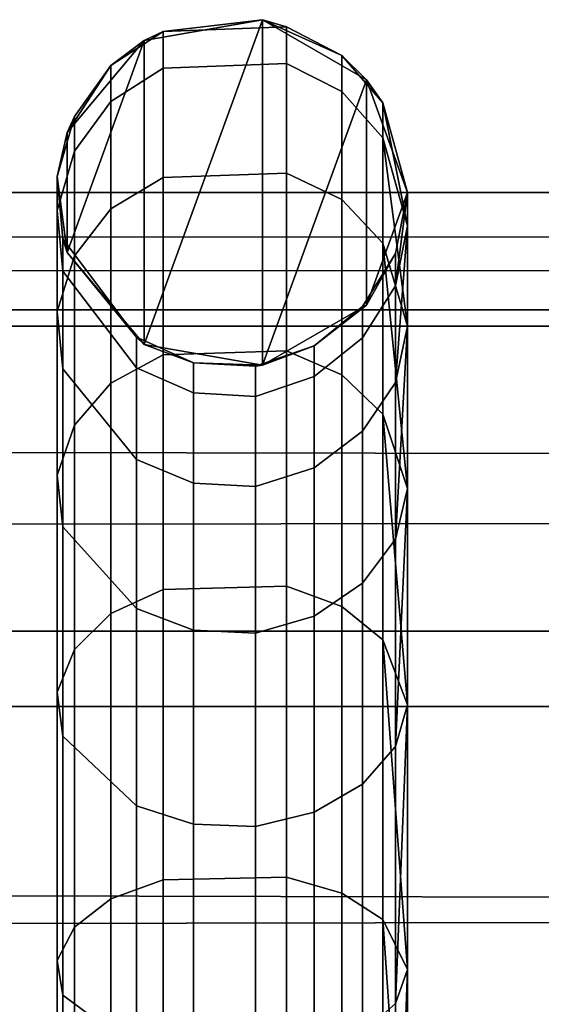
# Model space of a CAD drawing. Header units: inches. Extents: x 0 to 69, y -28.1 to 0.
# Tile 215 of 256: x 23.065 to 23.213, y -0.231 to 0.049. Entities that reach past the tile are written whole.
import ezdxf

# ---------------------------------------------------------------- set-up
doc = ezdxf.new("R2010")
doc.units = ezdxf.units.IN
doc.header["$LTSCALE"] = 0.03937
doc.header["$MEASUREMENT"] = 0
doc.layers.add('A-FURN-3-ST-BK', color=151, linetype='Continuous')
doc.layers.add('A-FURN-3-ST-SEAM', color=250, linetype='Continuous')

msp = doc.modelspace()

# ---------------------------------------------------------------- meshes
at = {"layer": 'A-FURN-3-ST-BK'}
mesh = msp.add_polyface(dxfattribs=at)
corners = [(0.25, -5.41282, 31.54639), (68.75, -5.41282, 31.54639), (0.25, -5.27961, 31.89073), (68.75, -5.27961, 31.89073), (0.25, -5.08536, 32.20472), (68.75, -5.08536, 32.20472), (0.25, -4.83671, 32.47764), (68.75, -4.83671, 32.47764), (0.25, -4.54213, 32.70022), (68.75, -4.54213, 32.70022), (0.25, -4.21165, 32.86484), (68.75, -4.21165, 32.86484), (0.25, -3.85654, 32.96592), (68.75, -3.85654, 32.96592), (0.25, -3.48891, 33), (68.75, -0.5, 33), (0.25, -0.5, 33), (0.25, -0.30866, 32.96194), (68.75, -0.30866, 32.96194), (0.25, -0.14645, 32.85355), (68.75, -0.14645, 32.85355), (0.25, -0.03806, 32.69134), (68.75, -0.03806, 32.69134), (0.25, 0, 32.5), (68.75, 0, 5.25), (0.25, 0, 5.25), (0.25, -0.03349, 5.125), (68.75, -0.03349, 5.125), (0.25, -0.125, 5.03349), (68.75, -0.125, 5.03349), (0.25, -0.25, 5), (68.75, -4.10019, 5), (0.25, -4.10019, 5), (0.125, -0.03349, 32.5), (0.125, -0.32148, 32.931), (0.125, -0.17013, 32.82987), (0.125, -0.069, 32.67852), (0.125, -3.48891, 32.96651), (0.125, -5.24962, 31.87582), (0.125, -5.05862, 32.18454), (0.125, -4.81414, 32.4529), (0.125, -4.52449, 32.67174), (0.125, -4.19955, 32.83361), (0.125, -3.85039, 32.933), (0.125, -9.04699, 18.62745), (0.25, -9.07921, 18.6366), (0.25, -9.09608, 18.45367), (0.125, -9.06273, 18.45678), (0.25, -9.04575, 18.277), (0.125, -9.01577, 18.29194), (0.25, -8.935, 18.13043), (0.125, -8.91245, 18.15519), (0.25, -8.7788, 18.03375), (0.125, -8.76671, 18.06498), (0.25, -8.59823, 18), (0.16283, -0.0325, 5.16283), (0.24402, -0.04511, 5.10687), (0.18779, -0.13546, 5.03667), (0.18776, -4.21471, 5.03666), (0.25, -4.22514, 5.03346), (0.24394, -4.30505, 5.10684), (0.25, -4.31663, 5.12489), (0.16289, -4.31764, 5.16266), (0.25, -4.35019, 5.24981), (0.25, -4.35916, 16.90085), (68.75, -4.35916, 16.90085), (0.25, -4.39682, 17.18538), (68.75, -4.39682, 17.18538), (0.25, -4.50681, 17.45049), (68.75, -4.50681, 17.45049), (0.25, -4.68164, 17.67812), (68.75, -4.68164, 17.67812), (0.25, -4.9094, 17.85277), (68.75, -4.9094, 17.85277), (0.25, -5.17459, 17.96255), (68.75, -5.17459, 17.96255), (0.25, -5.45916, 18), (68.75, -4.22514, 5.03346), (68.75, -4.31663, 5.12489), (68.75, -8.59823, 18), (68.75, -8.7788, 18.03375), (68.75, -8.935, 18.13043), (68.75, -9.04575, 18.277), (68.75, -9.09608, 18.45367)]
mesh.append_faces([[corners[k] for k in face] for face in [(0, 1, 2), (2, 3, 4), (4, 5, 6), (6, 7, 8), (8, 9, 10), (10, 11, 12), (12, 13, 14), (14, 15, 16), (16, 15, 17), (17, 18, 19), (19, 20, 21), (21, 22, 23), (23, 24, 25), (25, 24, 26), (26, 27, 28), (28, 29, 30), (30, 31, 32), (25, 33, 23), (34, 16, 17), (35, 17, 19), (36, 19, 21), (33, 21, 23), (16, 37, 14), (37, 12, 14), (38, 0, 2), (39, 2, 4), (40, 4, 6), (41, 6, 8), (42, 8, 10), (43, 10, 12), (0, 44, 45), (45, 44, 46), (46, 47, 48), (48, 49, 50), (50, 51, 52), (52, 53, 54), (55, 25, 26), (55, 26, 56), (56, 26, 28), (56, 28, 57), (57, 28, 30), (58, 32, 59), (58, 59, 60), (60, 59, 61), (60, 61, 62), (62, 61, 63), (64, 65, 66), (66, 67, 68), (68, 69, 70), (70, 71, 72), (72, 73, 74), (74, 75, 76), (63, 65, 64), (32, 31, 59), (59, 77, 61), (61, 78, 63), (45, 1, 0), (54, 79, 52), (52, 80, 50), (50, 81, 48), (48, 82, 46), (46, 83, 45), (76, 79, 54)]])
mesh = msp.add_polyface(dxfattribs=at)
corners = [(68.75, 0, 32.5), (68.875, -0.03349, 5.25), (68.75, 0, 5.25), (68.75, -0.5, 33), (68.875, -0.5, 32.96651), (68.75, -0.30866, 32.96194), (68.875, -0.32148, 32.931), (68.75, -0.14645, 32.85355), (68.875, -0.17013, 32.82987), (68.75, -0.03806, 32.69134), (68.875, -0.069, 32.67852), (68.75, -3.48891, 33), (68.75, -5.41282, 31.54639), (68.875, -5.38061, 31.53724), (68.75, -5.27961, 31.89073), (68.875, -5.24962, 31.87582), (68.75, -5.08536, 32.20472), (68.875, -5.05862, 32.18454), (68.75, -4.83671, 32.47764), (68.875, -4.81414, 32.4529), (68.75, -4.54213, 32.70022), (68.875, -4.52449, 32.67174), (68.75, -4.21165, 32.86484), (68.875, -4.19955, 32.83361), (68.75, -3.85654, 32.96592), (68.875, -3.85039, 32.933), (68.75, -9.07921, 18.6366), (68.75, -4.35019, 5.24981), (68.875, -4.32566, 16.90087), (68.75, -4.35916, 16.90085), (68.875, -4.35425, 17.15295), (68.75, -4.39682, 17.18538), (68.875, -4.43818, 17.39237), (68.75, -4.50681, 17.45049), (68.875, -4.57327, 17.60711), (68.75, -4.68164, 17.67812), (68.81221, -0.13546, 5.03667), (68.75, -0.25, 5), (68.75, -0.125, 5.03349), (68.75598, -0.04511, 5.10687), (68.75, -0.03349, 5.125), (68.83717, -0.0325, 5.16283), (68.83711, -4.31764, 5.16266), (68.75, -4.31663, 5.12489), (68.75606, -4.30505, 5.10684), (68.75, -4.22514, 5.03346), (68.81224, -4.21471, 5.03666), (68.75, -4.10019, 5), (0.25, -5.27961, 31.89073), (0.25, -5.08536, 32.20472), (0.25, -4.83671, 32.47764), (0.25, -4.54213, 32.70022), (0.25, -4.21165, 32.86484), (0.25, -3.85654, 32.96592), (0.25, -3.48891, 33), (0.25, -0.30866, 32.96194), (0.25, -0.14645, 32.85355), (0.25, -0.03806, 32.69134), (0.25, 0, 32.5), (0.25, -0.03349, 5.125), (0.25, -0.125, 5.03349), (0.25, -0.25, 5), (0.25, -4.39682, 17.18538), (0.25, -4.50681, 17.45049), (0.25, -4.68164, 17.67812), (0.25, -4.9094, 17.85277), (68.75, -4.9094, 17.85277), (0.25, -5.17459, 17.96255), (68.75, -5.17459, 17.96255), (0.25, -5.45916, 18), (68.75, -5.45916, 18), (0.25, -4.35019, 5.24981), (0.25, -4.22514, 5.03346), (0.25, -4.31663, 5.12489), (0.25, -9.07921, 18.6366), (0.25, -8.7788, 18.03375), (68.75, -8.59823, 18), (68.75, -8.7788, 18.03375), (0.25, -8.935, 18.13043), (68.75, -8.935, 18.13043), (0.25, -9.04575, 18.277), (68.75, -9.04575, 18.277), (0.25, -9.09608, 18.45367), (68.75, -9.09608, 18.45367)]
mesh.append_faces([[corners[k] for k in face] for face in [(0, 1, 2), (3, 4, 5), (5, 6, 7), (7, 8, 9), (9, 10, 0), (3, 11, 4), (12, 13, 14), (14, 15, 16), (16, 17, 18), (18, 19, 20), (20, 21, 22), (22, 23, 24), (24, 25, 11), (12, 26, 13), (27, 28, 29), (29, 30, 31), (31, 32, 33), (33, 34, 35), (36, 37, 38), (36, 38, 39), (39, 38, 40), (39, 40, 41), (41, 40, 2), (42, 27, 43), (42, 43, 44), (44, 43, 45), (44, 45, 46), (46, 45, 47), (48, 12, 14), (49, 14, 16), (50, 16, 18), (51, 18, 20), (52, 20, 22), (53, 22, 24), (54, 24, 11), (11, 3, 54), (55, 3, 5), (56, 5, 7), (57, 7, 9), (58, 9, 0), (0, 2, 58), (59, 2, 40), (60, 40, 38), (61, 38, 37), (37, 47, 61), (62, 29, 31), (63, 31, 33), (64, 33, 35), (65, 35, 66), (67, 66, 68), (69, 68, 70), (27, 29, 71), (72, 47, 45), (73, 45, 43), (71, 43, 27), (26, 12, 74), (75, 76, 77), (78, 77, 79), (80, 79, 81), (82, 81, 83), (74, 83, 26), (70, 76, 69)]])
at = {"layer": 'A-FURN-3-ST-SEAM'}
mesh = msp.add_polyface(dxfattribs=at)
corners = [(23.1405, 0.00551, 32.70939), (23.10543, 0.0043, 32.70889), (23.10543, -0.04625, 32.80358), (23.1405, -0.04517, 32.8043), (23.07526, -0.08061, 32.78059), (23.08012, -0.06634, 32.79014), (23.08012, -0.01802, 32.69964), (23.07526, -0.03388, 32.69307), (23.08012, 0.01175, 32.60081), (23.07526, -0.00509, 32.59749), (23.07686, -0.02246, 32.59407), (23.07686, -0.05024, 32.6863), (23.13168, -0.05812, 32.58704), (23.114, -0.05711, 32.58724), (23.114, -0.04851, 32.5), (23.13168, -0.04954, 32.5), (23.13368, -0.04924, 5.25), (23.1, -0.0433, 5.25), (23.09784, -0.04119, 32.5), (23.07802, -0.0171, 5.25), (23.07686, -0.01319, 32.5), (23.1484, -0.04374, 32.5), (23.1633, -0.03214, 5.25), (23.16218, -0.03248, 32.5), (23.17155, -0.01737, 32.5), (23.17155, -0.02656, 32.59326), (23.16218, -0.04139, 32.59034), (23.17155, -0.05411, 32.6847), (23.16218, -0.06807, 32.67891), (23.175, -0.03806, 32.69134), (23.175, -0.00952, 32.59662), (23.175, 0, 32.5), (23.175, 0, 5.25), (23.1484, -0.05243, 32.58816), (23.16794, -0.01447, 32.70111), (23.175, -0.08437, 32.77808), (23.16794, 0.01553, 32.60155), (23.09784, -0.04993, 32.58866), (23.09784, -0.07611, 32.67558), (23.09052, -0.00464, 32.70519), (23.09052, -0.0543, 32.7982), (23.15625, -0.00203, 32.70627), (23.15625, -0.05195, 32.79977), (23.16794, -0.06314, 32.79228), (23.1633, 0.03214, 5.25), (23.13368, 0.04924, 5.25)]
mesh.append_faces([[corners[k] for k in face] for face in [(0, 1, 2, 3), (4, 5, 6, 7), (7, 6, 8, 9), (9, 10, 11, 7), (12, 13, 14, 15), (15, 14, 16), (16, 14, 17), (17, 14, 18), (17, 18, 19), (19, 18, 20), (15, 16, 21), (21, 16, 22), (21, 22, 23), (23, 22, 24), (23, 24, 25, 26), (26, 25, 27, 28), (29, 27, 30), (30, 27, 25), (30, 25, 31), (31, 25, 24), (32, 24, 22), (26, 33, 21, 23), (34, 35, 29), (34, 29, 36), (12, 15, 21, 33), (10, 20, 18, 37), (37, 18, 14, 13), (10, 37, 38, 11), (39, 6, 5, 40), (1, 39, 40, 2), (41, 0, 3, 42), (34, 41, 42, 43)]])
mesh.append_faces([[corners[k] for k in face] for face in [(44, 22, 16), (45, 16, 17)]], dxfattribs={"vtx0": -1, "vtx2": -1})
mesh = msp.add_polyface(dxfattribs=at)
corners = [(23.175, 0, 32.5), (23.175, 0, 5.25), (23.16794, 0.02554, 32.5), (23.1633, 0.03214, 5.25), (23.15625, 0.039, 32.5), (23.13368, 0.04924, 5.25), (23.1405, 0.04716, 32.5), (23.10543, 0.04586, 32.5), (23.10543, 0.03546, 32.60548), (23.1405, 0.03673, 32.60573), (23.10543, 0.0043, 32.70889), (23.1405, 0.00551, 32.70939), (23.07526, -0.00509, 32.59749), (23.08012, 0.01175, 32.60081), (23.08012, 0.02169, 32.5), (23.07526, 0.00452, 32.5), (23.07802, 0.0171, 5.25), (23.09052, 0.03618, 32.5), (23.1, 0.0433, 5.25), (23.07802, -0.0171, 5.25), (23.07686, -0.01319, 32.5), (23.07686, -0.02246, 32.59407), (23.17155, -0.01737, 32.5), (23.16794, 0.01553, 32.60155), (23.175, -0.03806, 32.69134), (23.175, -0.00952, 32.59662), (23.09052, 0.02596, 32.60361), (23.15625, 0.02873, 32.60415), (23.08012, -0.01802, 32.69964), (23.09052, -0.00464, 32.70519), (23.15625, -0.00203, 32.70627), (23.16794, -0.01447, 32.70111), (23.1633, -0.03214, 5.25), (23.13368, -0.04924, 5.25), (23.1, -0.0433, 5.25)]
mesh.append_faces([[corners[k] for k in face] for face in [(0, 1, 2), (2, 1, 3), (2, 3, 4), (4, 3, 5), (4, 5, 6), (6, 5, 7), (6, 7, 8, 9), (9, 8, 10, 11), (12, 13, 14, 15), (15, 14, 16), (16, 14, 17), (16, 17, 18), (18, 17, 7), (18, 7, 5), (16, 19, 15), (15, 19, 20), (15, 20, 21, 12), (0, 22, 1), (23, 24, 25), (23, 25, 2), (2, 25, 0), (8, 7, 17, 26), (26, 17, 14, 13), (23, 2, 4, 27), (27, 4, 6, 9), (26, 13, 28, 29), (8, 26, 29, 10), (27, 9, 11, 30), (23, 27, 30, 31)]])
mesh.append_faces([[corners[k] for k in face] for face in [(18, 19, 16)]], dxfattribs={"vtx0": -1})
mesh.append_faces([[corners[k] for k in face] for face in [(3, 33, 5), (5, 34, 18)]], dxfattribs={"vtx0": -1, "vtx1": -1})
mesh.append_faces([[corners[k] for k in face] for face in [(18, 34, 19)]], dxfattribs={"vtx0": -1, "vtx2": -1})
mesh.append_faces([[corners[k] for k in face] for face in [(1, 32, 3)]], dxfattribs={"vtx1": -1})
mesh = msp.add_polyface(dxfattribs=at)
corners = [(23.1405, -0.04517, 32.8043), (23.10543, -0.04625, 32.80358), (23.10543, -0.11312, 32.8852), (23.1405, -0.1122, 32.88612), (23.10543, -0.19587, 32.95328), (23.1405, -0.19515, 32.95436), (23.07526, -0.14241, 32.85603), (23.08012, -0.13024, 32.86815), (23.08012, -0.06634, 32.79014), (23.07526, -0.08061, 32.78059), (23.07526, -0.03388, 32.69307), (23.07686, -0.05024, 32.6863), (23.07686, -0.09533, 32.77074), (23.07686, -0.15496, 32.84354), (23.13168, -0.18073, 32.81788), (23.114, -0.18, 32.81861), (23.114, -0.1247, 32.7511), (23.13168, -0.12555, 32.75053), (23.114, -0.08288, 32.67278), (23.13168, -0.08383, 32.67238), (23.114, -0.05711, 32.58724), (23.13168, -0.05812, 32.58704), (23.16218, -0.06807, 32.67891), (23.17155, -0.05411, 32.6847), (23.17155, -0.0988, 32.76842), (23.16218, -0.11137, 32.76001), (23.17155, -0.15793, 32.84059), (23.16218, -0.16864, 32.82992), (23.175, -0.14601, 32.85323), (23.175, -0.08437, 32.77808), (23.175, -0.03806, 32.69134), (23.1484, -0.17662, 32.82198), (23.1484, -0.12073, 32.75375), (23.1484, -0.07847, 32.6746), (23.1484, -0.05243, 32.58816), (23.16218, -0.04139, 32.59034), (23.16794, -0.12752, 32.87086), (23.16794, -0.06314, 32.79228), (23.16794, -0.01447, 32.70111), (23.09784, -0.04993, 32.58866), (23.09784, -0.07611, 32.67558), (23.09784, -0.1186, 32.75517), (23.09784, -0.17481, 32.82378), (23.09052, -0.0543, 32.7982), (23.09052, -0.11998, 32.87837), (23.09052, -0.20126, 32.94525), (23.15625, -0.05195, 32.79977), (23.15625, -0.11797, 32.88037), (23.15625, -0.19969, 32.94759)]
mesh.append_faces([[corners[k] for k in face] for face in [(0, 1, 2, 3), (3, 2, 4, 5), (6, 7, 8, 9), (10, 11, 12, 9), (9, 12, 13, 6), (14, 15, 16, 17), (17, 16, 18, 19), (19, 18, 20, 21), (22, 23, 24, 25), (25, 24, 26, 27), (28, 26, 29), (29, 26, 24), (29, 24, 30), (30, 24, 23), (27, 31, 32, 25), (25, 32, 33, 22), (22, 33, 34, 35), (36, 28, 37), (37, 28, 29), (37, 29, 38), (21, 34, 33, 19), (19, 33, 32, 17), (17, 32, 31, 14), (39, 20, 18, 40), (40, 18, 16, 41), (41, 16, 15, 42), (11, 40, 41, 12), (12, 41, 42, 13), (43, 8, 7, 44), (1, 43, 44, 2), (2, 44, 45, 4), (46, 0, 3, 47), (47, 3, 5, 48), (37, 46, 47, 36)]])
mesh = msp.add_polyface(dxfattribs=at)
corners = [(23.1405, -0.19515, 32.95436), (23.10543, -0.19587, 32.95328), (23.10543, -0.29111, 33.00392), (23.1405, -0.29061, 33.00512), (23.10543, -0.39457, 33.03519), (23.1405, -0.39431, 33.03647), (23.07526, -0.30693, 32.96576), (23.08012, -0.30036, 32.98162), (23.08012, -0.20934, 32.93322), (23.07526, -0.2189, 32.91896), (23.08012, -0.13024, 32.86815), (23.07526, -0.14241, 32.85603), (23.07686, -0.15496, 32.84354), (23.07686, -0.22877, 32.90425), (23.07686, -0.3137, 32.94942), (23.13168, -0.32761, 32.91586), (23.114, -0.32722, 32.9168), (23.114, -0.24845, 32.87492), (23.13168, -0.24902, 32.87407), (23.114, -0.18, 32.81861), (23.13168, -0.18073, 32.81788), (23.16218, -0.16864, 32.82992), (23.17155, -0.15793, 32.84059), (23.17155, -0.2311, 32.90078), (23.16218, -0.23952, 32.88823), (23.17155, -0.3153, 32.94556), (23.16218, -0.32109, 32.9316), (23.175, -0.30872, 32.96162), (23.175, -0.22142, 32.9152), (23.175, -0.14601, 32.85323), (23.1484, -0.3254, 32.92121), (23.1484, -0.24579, 32.87888), (23.1484, -0.17662, 32.82198), (23.16794, -0.29888, 32.98517), (23.175, -0.40342, 32.99023), (23.16794, -0.20719, 32.93641), (23.16794, -0.12752, 32.87086), (23.09784, -0.17481, 32.82378), (23.09784, -0.24437, 32.881), (23.09784, -0.32442, 32.92357), (23.09052, -0.11998, 32.87837), (23.09052, -0.20126, 32.94525), (23.09052, -0.29481, 32.99499), (23.15625, -0.19969, 32.94759), (23.15625, -0.29373, 32.9976), (23.15625, -0.11797, 32.88037)]
mesh.append_faces([[corners[k] for k in face] for face in [(0, 1, 2, 3), (3, 2, 4, 5), (6, 7, 8, 9), (9, 8, 10, 11), (11, 12, 13, 9), (9, 13, 14, 6), (15, 16, 17, 18), (18, 17, 19, 20), (21, 22, 23, 24), (24, 23, 25, 26), (27, 25, 28), (28, 25, 23), (28, 23, 29), (29, 23, 22), (26, 30, 31, 24), (24, 31, 32, 21), (33, 34, 27), (33, 27, 35), (35, 27, 28), (35, 28, 36), (36, 28, 29), (20, 32, 31, 18), (18, 31, 30, 15), (37, 19, 17, 38), (38, 17, 16, 39), (12, 37, 38, 13), (13, 38, 39, 14), (40, 10, 8, 41), (41, 8, 7, 42), (1, 41, 42, 2), (43, 0, 3, 44), (36, 45, 43, 35), (35, 43, 44, 33)]])

doc.saveas('drawing.dxf')
